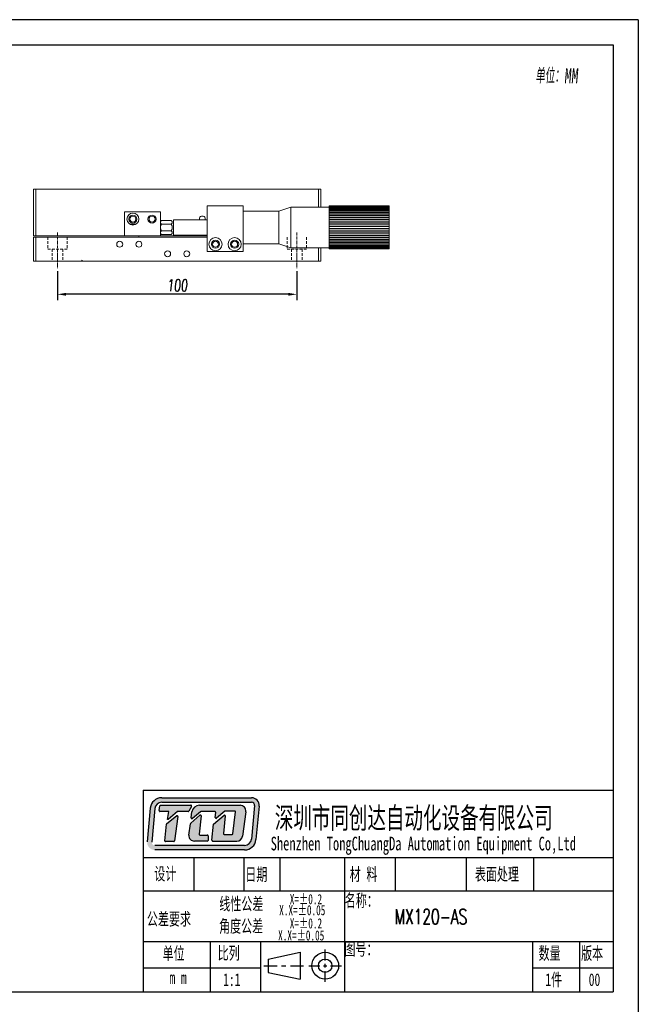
# Model space of a CAD drawing. Header units: millimetres. Extents: x 14311 to 14900, y 137 to 970.
# Tile 10 of 10: x 14641 to 14900, y 559 to 970. Entities that reach past the tile are written whole.
import ezdxf

# ---------------------------------------------------------------- set-up
doc = ezdxf.new("R2010")
doc.units = ezdxf.units.MM
doc.header["$LTSCALE"] = 0.3
doc.linetypes.add('CENTERX2', pattern=[20.32, 12.7, -2.54, 2.54, -2.54])
doc.linetypes.add('DASHED', pattern=[19.05, 12.7, -6.35])
for name, color, linetype, lineweight in [('中心线', 5, 'CENTERX2', 13), ('外框', 7, 'Continuous', 30), ('文字', 3, 'Continuous', 13), ('标注', 1, 'Continuous', 18), ('虚线', 6, 'DASHED', 13), ('轮廓线', 7, 'Continuous', 20)]:
    doc.layers.add(name, color=color, linetype=linetype, lineweight=lineweight)
doc.styles.add('SLDTEXTSTYLE2', font='txt')
doc.styles.get("Standard").update_dxf_attribs({"font": 'txt.shx', "width": 0.67, "oblique": 5, "bigfont": 'gbcbig.shx'})
doc.dimstyles.new('2', dxfattribs={"dimscale": 2, "dimtxt": 2.5, "dimasz": 1.8, "dimexe": 1.25, "dimexo": 0.625, "dimtad": 1, "dimdsep": 46, "dimtxsty": 'Standard', "dimcen": 1.8, "dimadec": 0, "dimazin": 0, "dimtfac": 1, "dimtmove": 0, "dimatfit": 3, "dimfxl": 0, "dimarcsym": 0})

# ---------------------------------------------------------------- blocks, each defined once
blk = doc.blocks.new('Y')
at = {"lineweight": 30}
blk.add_line((-4136.76, 2009.27), (-3862.74, 2009.27), dxfattribs=at)
for points in [[(-3857.44, 2213.99), (-4154.44, 2213.99), (-4154.44, 2003.97)], [(-4136.76, 2009.27), (-4136.76, 2208.69), (-3862.74, 2208.69)]]:
    blk.add_lwpolyline(points, dxfattribs=at)
blk = doc.blocks.new('W')
at = {"lineweight": 30}
for p, q in [((-3857.44, 2213.99), (-3857.44, 2003.97)), ((-3857.44, 2213.99), (-3857.44, 2003.97)), ((-3862.74, 2208.69), (-3862.74, 2009.27))]:
    blk.add_line(p, q, dxfattribs=at)
blk.add_blockref('Y', (0, 0))
blk = doc.blocks.new('*D134')
at = {"layer": 'Defpoints', "color": 0}
for p in [(14657.03, 866.06), (14757.03, 866.06), (14657.03, 855.21)]:
    blk.add_point(p, dxfattribs=at)
at = {"layer": '标注', "color": 0, "lineweight": -2}
for p, q in [((14657.03, 864.81), (14657.03, 852.71)), ((14757.03, 864.81), (14757.03, 852.71)), ((14753.43, 855.21), (14660.63, 855.21))]:
    blk.add_line(p, q, dxfattribs=at)
at = {"layer": '标注', "color": 0}
for points in [[(14660.63, 855.81), (14660.63, 854.61), (14657.03, 855.21)], [(14753.43, 855.81), (14753.43, 854.61), (14757.03, 855.21)]]:
    blk.add_solid(points, dxfattribs=at)
at = {"layer": '标注', "color": 0, "insert": (14707.03, 858.96), "char_height": 5, "attachment_point": 5}
blk.add_mtext('100', dxfattribs=at)

msp = doc.modelspace()

# ---------------------------------------------------------------- hatches: boundary and pattern name
at = {"layer": '外框'}
h = msp.add_hatch(color=256, dxfattribs=at)
h.dxf.hatch_style = 1
h.paths.add_polyline_path([(14738.06, 644.964), (14700.546, 644.964, 0.3871904), (14695.808, 640.648), (14694.498, 626.622, 0.4417631), (14697.657, 623.155), (14735.192, 623.155, 0.3876272), (14739.931, 627.478), (14741.22, 641.501, 0.4413093)])
h.paths.add_polyline_path([(14738.06, 643.061, -0.4413093), (14739.324, 641.675), (14738.036, 627.652, -0.3876272), (14735.192, 625.058), (14697.657, 625.058, -0.4417631), (14696.393, 626.445), (14697.703, 640.471, -0.3871904), (14700.546, 643.061)], flags=16)
h.paths.add_polyline_path([(14712.676, 641.839, -0.5692565), (14712.956, 641.37), (14711.893, 639.41, -0.2751589), (14711.614, 639.244), (14707.336, 639.244, 0.1785487), (14707.13, 639.168), (14703.249, 635.853), (14702.976, 635.853), (14703.596, 639.248), (14699.828, 639.248, -0.4551699), (14699.513, 639.609), (14699.78, 641.534, -0.3736999), (14700.094, 641.807)], flags=0)
h.paths.add_polyline_path([(14706.802, 637.412, -0.6728841), (14707.312, 637.12), (14705.938, 626.945, -0.3754282), (14705.624, 626.67), (14702.153, 626.67, -0.4451596), (14701.837, 627.02), (14702.566, 633.974, -0.2032664), (14702.686, 634.191)], flags=0)
h.paths.add_polyline_path([(14716.325, 641.84), (14733.308, 641.84, -0.4535474), (14735.666, 639.147), (14734.305, 628.926, -0.3759441), (14731.946, 626.861), (14721.876, 626.861, -0.443757), (14721.56, 627.21), (14722.239, 633.989), (14726.597, 637.69, -0.6781546), (14727.118, 637.414), (14726.312, 630.03, 0.4464345), (14726.627, 629.678), (14729.997, 629.678, 0.3783283), (14730.311, 629.956), (14731.443, 639.028, 0.4510331), (14731.128, 639.384), (14727.163, 639.384, 0.1736567), (14726.962, 639.312), (14723.44, 636.419, -0.6630003), (14722.922, 636.69), (14723.105, 638.873, 0.4388203), (14722.788, 639.216), (14717.017, 639.216, 0.1753949), (14716.814, 639.143), (14713.38, 636.282, -0.6807563), (14712.862, 636.566), (14713.177, 639.065, -0.3779258)], flags=0)
h.paths.add_polyline_path([(14712.681, 634.301), (14716.516, 637.671, -0.6841835), (14717.041, 637.399), (14716.208, 629.734, 0.4462884), (14716.523, 629.382), (14719.602, 629.382, -0.4142136), (14719.919, 629.065), (14719.919, 627.178, -0.4142136), (14719.602, 626.861), (14714.219, 626.861, -0.4294817), (14711.842, 629.364), (14712.577, 634.111, -0.1758286)], flags=0)
h.paths.add_polyline_path([(14712.956, 641.37, 0.5692565), (14712.676, 641.839), (14700.094, 641.807, 0.3736999), (14699.78, 641.534), (14699.513, 639.609, 0.4551699), (14699.828, 639.248), (14703.596, 639.248), (14702.976, 635.853), (14703.249, 635.853), (14707.13, 639.168, -0.1785487), (14707.336, 639.244), (14711.614, 639.244, 0.2751589), (14711.893, 639.41)], flags=0)
h.paths.add_polyline_path([(14707.312, 637.12, 0.6728841), (14706.802, 637.412), (14702.686, 634.191, 0.2032664), (14702.566, 633.974), (14701.837, 627.02, 0.4451596), (14702.153, 626.67), (14705.624, 626.67, 0.3754282), (14705.938, 626.945)], flags=0)
h.paths.add_polyline_path([(14717.041, 637.399, 0.6841835), (14716.516, 637.671), (14712.681, 634.301, 0.1758286), (14712.577, 634.111), (14711.842, 629.364, 0.4294817), (14714.219, 626.861), (14719.602, 626.861, 0.4142136), (14719.919, 627.178), (14719.919, 629.065, 0.4142136), (14719.602, 629.382), (14716.523, 629.382, -0.4462884), (14716.208, 629.734)], flags=0)
h.paths.add_polyline_path([(14733.308, 641.84), (14716.325, 641.84, 0.3779258), (14713.177, 639.065), (14712.862, 636.566, 0.6807563), (14713.38, 636.282), (14716.814, 639.143, -0.1753949), (14717.017, 639.216), (14722.788, 639.216, -0.4388203), (14723.105, 638.873), (14722.922, 636.69, 0.6630003), (14723.44, 636.419), (14726.962, 639.312, -0.1736567), (14727.163, 639.384), (14731.128, 639.384, -0.4510331), (14731.443, 639.028), (14730.311, 629.956, -0.3783283), (14729.997, 629.678), (14726.627, 629.678, -0.4464345), (14726.312, 630.03), (14727.118, 637.414, 0.6781546), (14726.597, 637.69), (14722.239, 633.989), (14721.56, 627.21, 0.443757), (14721.876, 626.861), (14731.946, 626.861, 0.3759441), (14734.305, 628.926), (14735.666, 639.147, 0.4535474)], flags=0)
h = msp.add_hatch(color=256, dxfattribs=at)
h.dxf.hatch_style = 1
h.paths.add_polyline_path([(14712.956, 641.37, 0.5692565), (14712.676, 641.839), (14700.094, 641.807, 0.3736999), (14699.78, 641.534), (14699.513, 639.609, 0.4551699), (14699.828, 639.248), (14703.596, 639.248), (14702.976, 635.853), (14703.249, 635.853), (14707.13, 639.168, -0.1785487), (14707.336, 639.244), (14711.614, 639.244, 0.2751589), (14711.893, 639.41)])
h.paths.add_polyline_path([(14707.312, 637.12, 0.6728841), (14706.802, 637.412), (14702.686, 634.191, 0.2032664), (14702.566, 633.974), (14701.837, 627.02, 0.4451596), (14702.153, 626.67), (14705.624, 626.67, 0.3754282), (14705.938, 626.945)])
h.paths.add_polyline_path([(14717.041, 637.399, 0.6841835), (14716.516, 637.671), (14712.681, 634.301, 0.1758286), (14712.577, 634.111), (14711.842, 629.364, 0.4294817), (14714.219, 626.861), (14719.602, 626.861, 0.4142136), (14719.919, 627.178), (14719.919, 629.065, 0.4142136), (14719.602, 629.382), (14716.523, 629.382, -0.4462884), (14716.208, 629.734)])
h.paths.add_polyline_path([(14733.308, 641.84), (14716.325, 641.84, 0.3779258), (14713.177, 639.065), (14712.862, 636.566, 0.6807563), (14713.38, 636.282), (14716.814, 639.143, -0.1753949), (14717.017, 639.216), (14722.788, 639.216, -0.4388203), (14723.105, 638.873), (14722.922, 636.69, 0.6630003), (14723.44, 636.419), (14726.962, 639.312, -0.1736567), (14727.163, 639.384), (14731.128, 639.384, -0.4510331), (14731.443, 639.028), (14730.311, 629.956, -0.3783283), (14729.997, 629.678), (14726.627, 629.678, -0.4464345), (14726.312, 630.03), (14727.118, 637.414, 0.6781546), (14726.597, 637.69), (14722.239, 633.989), (14721.56, 627.21, 0.443757), (14721.876, 626.861), (14731.946, 626.861, 0.3759441), (14734.305, 628.926), (14735.666, 639.147, 0.4535474)])

# ---------------------------------------------------------------- linework, layer by layer
at = {"color": 7, "linetype": 'Continuous'}
msp.add_line((14667.33, 869.417), (14667.03, 869.117), dxfattribs=at)
at = {"layer": '中心线', "ltscale": 0.3}
for p, q in [((14657.03, 881.067), (14657.03, 866.062)), ((14757.03, 881.067), (14757.03, 866.062))]:
    msp.add_line(p, q, dxfattribs=at)
at = {"layer": '外框', "lineweight": 30}
for p, q in [((14692.82, 648.091), (14889.125, 648.091)), ((14692.82, 648.091), (14692.82, 563.96)), ((14699.513, 639.609), (14699.78, 641.534)), ((14695.808, 640.648), (14694.498, 626.622)), ((14697.703, 640.471), (14696.393, 626.445)), ((14713.96, 620.047), (14713.96, 606.026)), ((14734.885, 620.047), (14734.885, 606.026)), ((14749.843, 620.047), (14749.843, 606.026)), ((14776.951, 620.047), (14776.951, 563.96)), ((14798.14, 620.047), (14798.14, 606.026)), ((14827.717, 620.047), (14827.717, 606.026)), ((14855.822, 620.047), (14855.822, 606.026)), ((14692.82, 606.026), (14889.125, 606.026)), ((14692.82, 584.993), (14889.125, 584.993)), ((14720.863, 584.993), (14720.863, 563.96)), ((14741.896, 584.993), (14741.896, 563.96)), ((14855.473, 584.993), (14855.473, 563.96)), ((14875.103, 584.993), (14875.103, 563.96)), ((14744.996, 577.612), (14758.435, 580.417)), ((14758.435, 580.417), (14758.435, 569.199)), ((14768.844, 577.065), (14768.844, 581.578)), ((14744.996, 577.612), (14744.996, 572.004)), ((14692.82, 573.875), (14741.896, 573.875)), ((14743.266, 574.808), (14748.792, 574.808)), ((14744.996, 572.004), (14758.435, 569.199)), ((14750.634, 574.808), (14752.476, 574.808)), ((14754.318, 574.808), (14759.844, 574.808)), ((14762.074, 574.808), (14766.588, 574.808)), ((14768.092, 574.808), (14769.597, 574.808)), ((14768.844, 574.056), (14768.844, 575.56)), ((14768.844, 568.038), (14768.844, 572.551)), ((14771.101, 574.808), (14775.615, 574.808)), ((14855.473, 573.875), (14889.125, 573.875))]:
    msp.add_line(p, q, dxfattribs=at)
at = {"layer": '外框'}
for p, q in [((14700.094, 641.807), (14712.676, 641.839)), ((14700.546, 644.964), (14738.06, 644.964)), ((14700.546, 643.061), (14738.06, 643.061)), ((14716.325, 641.84), (14733.308, 641.84)), ((14739.324, 641.675), (14738.036, 627.652)), ((14741.22, 641.501), (14739.931, 627.478)), ((14703.596, 639.248), (14699.828, 639.248)), ((14702.686, 634.191), (14706.802, 637.412)), ((14702.976, 635.853), (14703.596, 639.248)), ((14707.13, 639.168), (14703.249, 635.853)), ((14711.614, 639.244), (14707.336, 639.244)), ((14712.956, 641.37), (14711.893, 639.41)), ((14712.681, 634.301), (14716.516, 637.671)), ((14712.862, 636.566), (14713.177, 639.065)), ((14716.814, 639.143), (14713.38, 636.282)), ((14717.041, 637.399), (14716.208, 629.734)), ((14722.788, 639.216), (14717.017, 639.216)), ((14722.239, 633.989), (14726.597, 637.69)), ((14722.922, 636.69), (14723.105, 638.873)), ((14726.962, 639.312), (14723.44, 636.419)), ((14727.118, 637.414), (14726.312, 630.03)), ((14731.128, 639.384), (14727.163, 639.384)), ((14730.311, 629.956), (14731.443, 639.028)), ((14735.666, 639.147), (14734.305, 628.926)), ((14701.837, 627.02), (14702.566, 633.974)), ((14703.249, 635.853), (14702.976, 635.853)), ((14707.312, 637.12), (14705.938, 626.945)), ((14711.842, 629.364), (14712.577, 634.111)), ((14721.56, 627.21), (14722.239, 633.989)), ((14716.523, 629.382), (14719.602, 629.382)), ((14726.627, 629.678), (14729.997, 629.678)), ((14735.192, 625.058), (14697.657, 625.058)), ((14705.624, 626.67), (14702.153, 626.67)), ((14719.602, 626.861), (14714.219, 626.861)), ((14719.919, 629.065), (14719.919, 627.178)), ((14721.876, 626.861), (14731.946, 626.861)), ((14735.192, 623.155), (14697.657, 623.155)), ((14692.82, 620.047), (14889.125, 620.047))]:
    msp.add_line(p, q, dxfattribs=at)
at = {"layer": '外框', "lineweight": 30}
for radius in [5.609, 2.804]:
    msp.add_circle((14768.844, 574.808), radius, dxfattribs=at)
at = {"layer": '外框'}
for centre, radius, start, end in [((14700.546, 640.205), 4.759, 90, 174.66371), ((14700.546, 640.205), 2.855, 90, 174.66371), ((14712.677, 641.522), 0.317, 331.53887, 90.14277), ((14716.325, 638.668), 3.173, 90, 172.81149), ((14733.308, 639.461), 2.379, 352.41382, 90), ((14738.06, 641.792), 3.173, 354.75075, 90), ((14738.06, 641.792), 1.269, 354.75075, 90), ((14706.998, 637.163), 0.317, 352.31021, 128.05413), ((14707.336, 638.926), 0.317, 90, 130.49363), ((14711.614, 639.561), 0.317, 270, 331.53887), ((14716.726, 637.433), 0.317, 353.7974, 131.31456), ((14717.017, 638.899), 0.317, 90, 129.79279), ((14722.788, 638.899), 0.317, 355.22864, 90), ((14726.803, 637.448), 0.317, 353.76947, 130.34282), ((14727.163, 639.067), 0.317, 90, 129.4062), ((14731.128, 639.067), 0.317, 352.89219, 90), ((14702.882, 633.941), 0.317, 128.05413, 174.01321), ((14712.89, 634.062), 0.317, 131.31456, 171.20377), ((14713.177, 636.526), 0.317, 172.81149, 309.79279), ((14723.239, 636.664), 0.317, 175.22864, 309.4062), ((14714.219, 629.24), 2.379, 177.02945, 270), ((14716.523, 629.7), 0.317, 173.7974, 270), ((14719.602, 629.065), 0.317, 0, 90), ((14726.627, 629.996), 0.317, 173.76947, 270), ((14729.997, 629.996), 0.317, 270, 352.89219), ((14702.153, 626.987), 0.317, 174.01321, 270), ((14705.624, 626.987), 0.317, 270, 352.31021), ((14719.602, 627.178), 0.317, 270, 0), ((14721.876, 627.178), 0.317, 174.28163, 270), ((14731.946, 629.24), 2.379, 270, 352.41382), ((14735.192, 627.913), 2.855, 270, 354.75075), ((14735.192, 627.913), 4.759, 270, 354.75075)]:
    msp.add_arc(centre, radius, start, end, dxfattribs=at)
at = {"layer": '外框', "lineweight": 30}
for centre, start, end in [((14700.095, 641.49), 90.14277, 172.10561), ((14699.828, 639.565), 172.10561, 270)]:
    msp.add_arc(centre, 0.317, start, end, dxfattribs=at)
at = {"layer": '虚线', "ltscale": 0.3}
for p, q in [((14653.03, 879.117), (14653.03, 874.117)), ((14661.03, 879.117), (14661.03, 874.117)), ((14753.03, 879.117), (14753.03, 874.117)), ((14761.03, 879.117), (14761.03, 874.117)), ((14653.03, 874.117), (14661.03, 874.117)), ((14654.78, 874.117), (14654.78, 869.117)), ((14659.28, 874.117), (14659.28, 869.117)), ((14761.03, 874.117), (14753.03, 874.117)), ((14754.78, 874.117), (14754.78, 869.117)), ((14759.28, 874.117), (14759.28, 869.117))]:
    msp.add_line(p, q, dxfattribs=at)
at = {"layer": '轮廓线'}
for p, q in [((14647.03, 879.617), (14647.03, 899.117)), ((14767.03, 899.117), (14647.03, 899.117)), ((14648.03, 899.117), (14648.03, 879.617)), ((14766.03, 891.617), (14766.03, 899.117)), ((14767.03, 899.117), (14767.03, 891.617)), ((14685.03, 879.617), (14685.03, 889.617)), ((14685.03, 889.617), (14700.03, 889.617)), ((14700.03, 879.617), (14700.03, 889.617)), ((14719.53, 873.117), (14719.53, 892.117)), ((14734.53, 892.117), (14719.53, 892.117)), ((14734.53, 873.117), (14734.53, 892.117)), ((14749.53, 889.917), (14734.53, 889.917)), ((14754.53, 891.617), (14749.53, 889.917)), ((14749.53, 889.917), (14749.53, 876.317)), ((14770.53, 891.617), (14754.53, 891.617)), ((14754.53, 874.617), (14754.53, 891.617)), ((14770.53, 892.101), (14795.53, 892.101)), ((14770.53, 892.017), (14770.53, 892.101)), ((14795.53, 892.017), (14770.53, 892.017)), ((14770.53, 891.995), (14795.53, 891.995)), ((14770.53, 891.856), (14770.53, 891.995)), ((14795.53, 891.829), (14770.53, 891.829)), ((14770.53, 891.187), (14770.53, 891.829)), ((14770.53, 891.792), (14795.53, 891.792)), ((14795.53, 891.544), (14770.53, 891.544)), ((14770.53, 891.493), (14795.53, 891.493)), ((14795.53, 891.168), (14770.53, 891.168)), ((14770.53, 888.859), (14770.53, 891.168)), ((14770.53, 891.103), (14795.53, 891.103)), ((14795.53, 890.704), (14770.53, 890.704)), ((14770.53, 890.626), (14795.53, 890.626)), ((14795.53, 890.156), (14770.53, 890.156)), ((14770.53, 890.066), (14795.53, 890.066)), ((14795.53, 889.531), (14770.53, 889.531)), ((14770.53, 889.43), (14795.53, 889.43)), ((14795.53, 888.836), (14770.53, 888.836)), ((14770.53, 887.322), (14770.53, 888.836)), ((14770.53, 888.725), (14795.53, 888.725)), ((14795.53, 892.101), (14795.53, 890.782)), ((14795.53, 890.704), (14795.53, 888.859)), ((14795.53, 888.836), (14795.53, 880.719)), ((14687.106, 884.563), (14689.955, 884.563)), ((14704.53, 886.004), (14700.03, 886.004)), ((14704.53, 884.56), (14700.03, 884.56)), ((14705.53, 879.917), (14705.53, 886.317)), ((14719.53, 886.317), (14705.53, 886.317)), ((14795.53, 888.078), (14770.53, 888.078)), ((14770.53, 887.959), (14795.53, 887.959)), ((14795.53, 887.266), (14770.53, 887.266)), ((14770.53, 886.491), (14770.53, 887.266)), ((14770.53, 887.139), (14795.53, 887.139)), ((14795.53, 886.409), (14770.53, 886.409)), ((14770.53, 885.53), (14770.53, 886.409)), ((14770.53, 886.276), (14795.53, 886.276)), ((14795.53, 885.515), (14770.53, 885.515)), ((14770.53, 878.968), (14770.53, 885.515)), ((14770.53, 885.378), (14795.53, 885.378)), ((14795.53, 884.595), (14770.53, 884.595)), ((14770.53, 884.455), (14795.53, 884.455)), ((14704.53, 881.674), (14700.03, 881.674)), ((14704.53, 880.23), (14700.03, 880.23)), ((14795.53, 883.659), (14770.53, 883.659)), ((14770.53, 883.517), (14795.53, 883.517)), ((14795.53, 882.717), (14770.53, 882.717)), ((14770.53, 882.575), (14795.53, 882.575)), ((14795.53, 881.779), (14770.53, 881.779)), ((14770.53, 881.639), (14795.53, 881.639)), ((14795.53, 880.856), (14770.53, 880.856)), ((14770.53, 880.719), (14795.53, 880.719)), ((14795.53, 879.958), (14770.53, 879.958)), ((14795.53, 880.69), (14795.53, 879.825)), ((14719.53, 879.617), (14647.03, 879.617)), ((14647.03, 869.117), (14647.03, 879.117)), ((14719.53, 879.117), (14647.03, 879.117)), ((14648.03, 879.117), (14648.03, 869.117)), ((14691.03, 879.117), (14691.03, 879.617)), ((14719.53, 879.917), (14705.53, 879.917)), ((14749.53, 876.317), (14734.53, 876.317)), ((14749.53, 876.317), (14754.53, 874.617)), ((14770.53, 879.825), (14795.53, 879.825)), ((14795.53, 879.095), (14770.53, 879.095)), ((14770.53, 878.968), (14795.53, 878.968)), ((14770.53, 878.156), (14770.53, 878.933)), ((14795.53, 878.275), (14770.53, 878.275)), ((14770.53, 878.156), (14795.53, 878.156)), ((14770.53, 877.398), (14770.53, 878.062)), ((14795.53, 877.509), (14770.53, 877.509)), ((14770.53, 877.398), (14795.53, 877.398)), ((14770.53, 876.078), (14770.53, 877.363)), ((14795.53, 876.804), (14770.53, 876.804)), ((14770.53, 876.703), (14795.53, 876.703)), ((14795.53, 876.168), (14770.53, 876.168)), ((14770.53, 876.078), (14795.53, 876.078)), ((14770.53, 874.133), (14770.53, 876.047)), ((14795.53, 879.745), (14795.53, 878.968)), ((14795.53, 878.933), (14795.53, 877.398)), ((14795.53, 877.362), (14795.53, 876.078)), ((14795.53, 876.046), (14795.53, 875.066)), ((14719.53, 873.117), (14734.53, 873.117)), ((14770.53, 874.617), (14754.53, 874.617)), ((14766.03, 869.117), (14766.03, 874.617)), ((14767.03, 869.117), (14767.03, 874.617)), ((14795.53, 875.608), (14770.53, 875.608)), ((14770.53, 875.53), (14795.53, 875.53)), ((14795.53, 875.131), (14770.53, 875.131)), ((14770.53, 875.066), (14795.53, 875.066)), ((14795.53, 874.741), (14770.53, 874.741)), ((14770.53, 874.69), (14795.53, 874.69)), ((14795.53, 874.442), (14770.53, 874.442)), ((14770.53, 874.406), (14795.53, 874.406)), ((14795.53, 874.239), (14770.53, 874.239)), ((14770.53, 874.217), (14795.53, 874.217)), ((14795.53, 874.133), (14770.53, 874.133)), ((14795.53, 875.042), (14795.53, 874.406)), ((14795.53, 874.392), (14795.53, 874.239)), ((14795.53, 874.217), (14795.53, 874.133)), ((14767.03, 869.117), (14647.03, 869.117))]:
    msp.add_line(p, q, dxfattribs=at)
for centre, radius in [((14688.53, 886.617), 2.5), ((14688.53, 886.617), 1.7), ((14696.53, 886.617), 1.7), ((14688.53, 886.617), 1.25), ((14696.53, 886.617), 1.25), ((14683.03, 876.117), 1.25), ((14691.03, 876.117), 1.25), ((14723.03, 876.117), 2.75), ((14723.03, 876.117), 1.7), ((14723.03, 876.117), 1.25), ((14731.03, 876.117), 2.75), ((14731.03, 876.117), 1.7), ((14731.03, 876.117), 1.25), ((14703.03, 872.117), 1.25), ((14711.03, 872.117), 1.25)]:
    msp.add_circle(centre, radius, dxfattribs=at)
for centre, radius, start, end in [((14702.503, 883.117), 2.489, 324.55667, 35.44333), ((14717.53, 886.617), 1.25, 345.85897, 194.14419)]:
    msp.add_arc(centre, radius, start, end, dxfattribs=at)
for points, knots in [([(14700.475, 886.004), (14700.415, 885.961), (14700.306, 885.875), (14700.174, 885.731), (14700.08, 885.582), (14700.025, 885.43), (14700.007, 885.275), (14700.028, 885.122), (14700.086, 884.972), (14700.179, 884.827), (14700.31, 884.686), (14700.416, 884.602), (14700.475, 884.56)], [0, 0, 0, 0, 0.1242458, 0.2325999, 0.3294843, 0.4187543, 0.5037206, 0.5884963, 0.6771084, 0.7727855, 0.878316, 1, 1, 1, 1]), ([(14700.475, 884.56), (14700.412, 884.472), (14700.299, 884.289), (14700.169, 884.001), (14700.078, 883.706), (14700.024, 883.406), (14700.008, 883.104), (14700.027, 882.804), (14700.083, 882.508), (14700.174, 882.219), (14700.303, 881.938), (14700.413, 881.761), (14700.475, 881.674)], [0, 0, 0, 0, 0.1061617, 0.2081542, 0.3079084, 0.4065794, 0.5043228, 0.6016642, 0.6991897, 0.7971288, 0.8960833, 1, 1, 1, 1]), ([(14704.53, 884.56), (14704.601, 884.61), (14704.727, 884.713), (14704.877, 884.892), (14704.97, 885.083), (14705.002, 885.282), (14704.97, 885.481), (14704.877, 885.672), (14704.727, 885.851), (14704.601, 885.954), (14704.53, 886.004)], [0, 0, 0, 0, 0.1450371, 0.2743615, 0.3908496, 0.5000522, 0.6092495, 0.7257645, 0.8550803, 1, 1, 1, 1]), ([(14700.475, 881.674), (14700.415, 881.631), (14700.306, 881.545), (14700.174, 881.4), (14700.08, 881.252), (14700.025, 881.099), (14700.007, 880.945), (14700.028, 880.792), (14700.086, 880.642), (14700.179, 880.497), (14700.31, 880.356), (14700.416, 880.272), (14700.475, 880.23)], [0, 0, 0, 0, 0.1241861, 0.2325791, 0.3295259, 0.4187668, 0.5037333, 0.5885077, 0.6771498, 0.7727605, 0.878257, 1, 1, 1, 1]), ([(14704.53, 880.23), (14704.601, 880.28), (14704.727, 880.383), (14704.877, 880.562), (14704.97, 880.753), (14705.002, 880.952), (14704.97, 881.151), (14704.877, 881.342), (14704.727, 881.521), (14704.601, 881.624), (14704.53, 881.674)], [0, 0, 0, 0, 0.1450371, 0.2743615, 0.3908496, 0.5000522, 0.6092495, 0.7257645, 0.8550803, 1, 1, 1, 1])]:
    msp.add_open_spline(points, degree=3, knots=knots, dxfattribs=at)

# ---------------------------------------------------------------- block references
at = {"layer": '外框', "lineweight": 25, "xscale": 1.982879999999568, "yscale": 1.982880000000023, "zscale": 1.98288}
msp.add_blockref('W', (22548.473, -3420.186), dxfattribs=at)

# ---------------------------------------------------------------- texts
at = {"layer": '外框', "style": 'SLDTEXTSTYLE2', "width": 0.67}
for s, height, p in [('深圳市同创达自动化设备有限公司', 8.8833, (14747.809, 632.12)), ('Shenzhen TongChuangDa Automation Equipment Co,Ltd', 5.71069, (14746.068, 622.977)), ('设计', 5.2877, (14697.47, 610.578)), ('日期', 5.2877, (14735.477, 610.29)), ('材 料', 5.2877, (14779.042, 610.397)), ('表面处理', 5.2877, (14831.371, 610.397)), ('X=±0.2', 4.2301, (14754.053, 600.498)), ('名称：', 5.2877, (14777.02, 599.41)), ('线性公差', 5.2877, (14724.611, 598.009)), ('X.X=±0.05', 4.2301, (14749.638, 595.9)), ('公差要求', 5.2877, (14694.371, 591.679)), ('角度公差', 5.2877, (14724.526, 588.705)), ('X=±0.2', 4.2301, (14754.053, 590.397)), ('X.X=±0.05', 4.2301, (14749.188, 585.349)), ('图号：', 5.2877, (14776.879, 579.129)), ('单位', 5.2877, (14700.936, 577.314)), ('比列', 5.2877, (14723.95, 577.475)), ('数量', 5.2877, (14857.987, 577.394)), ('版本', 5.2877, (14875.738, 577.394)), ('1:1', 5.2877, (14726.223, 566.351)), ('1件', 5.2877, (14860.804, 566.351)), ('00', 5.2877, (14878.93, 566.351)), (' m m', 5.2877, (14701.365, 567.193))]:
    msp.add_text(s, height=height, dxfattribs=at).set_placement(p)
at = {"layer": '文字', "ltscale": 0.3, "width": 0.67}
msp.add_text('MX120-AS', height=6.2857, dxfattribs=at).set_placement((14797.891, 592.172))
at = {"layer": '文字', "ltscale": 0.3, "insert": (14856.647, 949.623), "char_height": 6.28571, "attachment_point": 1}
msp.add_mtext('单位：{\\fFANGSONG_GB2312|b1|i0|c1|p0;MM}', dxfattribs=at)

# ---------------------------------------------------------------- dimensions: what is measured, and where the dimension line sits
at = {"layer": '标注'}
dim = msp.add_linear_dim(base=(14657.03, 855.213), p1=(14757.03, 866.062), p2=(14657.03, 866.062), dimstyle='2', dxfattribs=at)
dim.commit()
dim.dimension.update_dxf_attribs({"geometry": '*D134', "text_midpoint": (14707.03, 858.963)})

doc.saveas('drawing.dxf')
